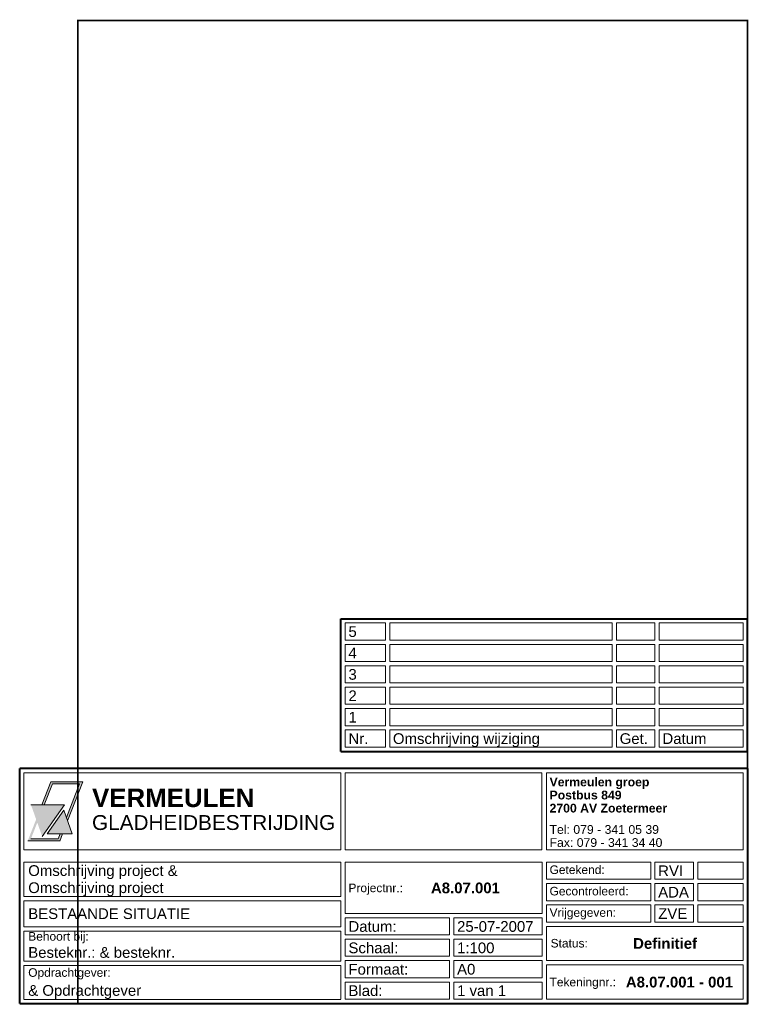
# Paper-space layout 'A4port' of a CAD drawing. Header units: metres. Extents: x -11 to 195, y 5 to 284.
import ezdxf

# ---------------------------------------------------------------- set-up
doc = ezdxf.new("R2010")
doc.units = ezdxf.units.M
doc.layers.get('0').update_dxf_attribs({"lineweight": 0})
doc.layers.add('Kader', color=7, linetype='Continuous', lineweight=0)

# ---------------------------------------------------------------- blocks, each defined once
blk = doc.blocks.new('A$C47E13D41')
h = blk.add_hatch(color=162)
h.paths.add_polyline_path([(11.47, -9.04), (1.99, -9.04), (5.15, -17.98)])
h.paths.add_polyline_path([(5.08, -9.04), (5.75, -9.04), (8.06, -3.16), (15.73, -3.16), (12.03, -12.66), (12.35, -13.56), (16.65, -2.54), (7.63, -2.54)])
h.paths.add_polyline_path([(1.06, -19.27), (10.12, -19.27), (10.92, -17.22), (10.25, -17.22), (9.69, -18.65), (1.98, -18.65), (3.77, -14.08), (3.45, -13.18)])
blk.add_hatch(color=30).paths.add_polyline_path([(6.61, -17.22), (13.65, -17.22), (11.28, -10.56)])
at = {"layer": 'Kader', "color": 162}
for p, q in [((5.08, -9.04), (7.63, -2.54)), ((7.63, -2.54), (16.65, -2.54)), ((12.35, -13.56), (16.65, -2.54)), ((5.75, -9.04), (8.06, -3.16)), ((8.06, -3.16), (15.73, -3.16)), ((12.03, -12.66), (15.73, -3.16)), ((1.99, -9.04), (11.47, -9.04)), ((11.47, -9.04), (5.15, -17.98)), ((1.07, -19.27), (10.12, -19.27)), ((1.98, -18.65), (9.69, -18.65)), ((9.69, -18.65), (10.25, -17.22)), ((10.12, -19.28), (10.92, -17.22))]:
    blk.add_line(p, q, dxfattribs=at)
at = {"layer": 'Kader', "color": 30}
for p, q in [((11.28, -10.56), (6.61, -17.22)), ((13.65, -17.22), (11.28, -10.56)), ((6.61, -17.22), (13.65, -17.22))]:
    blk.add_line(p, q, dxfattribs=at)
at = {"layer": 'Kader', "color": 162, "insert": (19.25, -4.44), "char_height": 5.2342, "width": 61.4748, "attachment_point": 1}
blk.add_mtext('{\\fArial|b1|i0|c0|p34;VERMEULEN}', dxfattribs=at)
at = {"layer": 'Kader', "color": 30, "insert": (19.25, -11.96), "char_height": 4.2, "width": 61.4748, "attachment_point": 1}
blk.add_mtext('{\\fArial|b0|i0|c0|p34;GLADHEIDBESTRIJDING}', dxfattribs=at)

psp = doc.layouts.new('A4port')

# ---------------------------------------------------------------- linework, layer by layer
at = {"const_width": 0.5}
psp.add_lwpolyline([(5.19, 283.28), (194.53, 283.28), (194.53, 5.45), (5.19, 5.45)], close=True, dxfattribs=at)
at = {"layer": 'Kader', "lineweight": 40}
for p, q in [((79.58, 76.69), (79.58, 114.2)), ((79.58, 114.2), (194.53, 114.2)), ((194.53, 76.69), (194.53, 114.2)), ((79.58, 76.69), (194.53, 76.69)), ((-11.28, 5.45), (-11.28, 71.85)), ((194.53, 71.85), (-11.28, 71.85)), ((194.53, 71.85), (194.53, 5.45)), ((-11.28, 5.45), (194.53, 5.45))]:
    psp.add_line(p, q, dxfattribs=at)
at = {"layer": 'Kader'}
for p, q in [((80.79, 112.99), (80.79, 108.15)), ((80.79, 112.99), (92.16, 112.99)), ((92.16, 112.99), (92.16, 108.15)), ((93.37, 112.99), (93.37, 108.15)), ((93.37, 112.99), (156.29, 112.99)), ((156.29, 112.99), (156.29, 108.15)), ((157.5, 112.99), (168.39, 112.99)), ((157.5, 112.99), (157.5, 108.15)), ((168.39, 112.99), (168.39, 108.15)), ((169.6, 112.99), (193.32, 112.99)), ((169.6, 112.99), (169.6, 108.15)), ((169.6, 112.99), (169.6, 108.15)), ((193.32, 112.99), (193.32, 108.15)), ((80.79, 108.15), (92.16, 108.15)), ((80.79, 106.94), (80.79, 102.1)), ((80.79, 106.94), (92.16, 106.94)), ((92.16, 106.94), (92.16, 102.1)), ((93.37, 108.15), (156.29, 108.15)), ((93.37, 106.94), (93.37, 102.1)), ((93.37, 106.94), (156.29, 106.94)), ((156.29, 106.94), (156.29, 102.1)), ((168.39, 108.15), (157.5, 108.15)), ((157.5, 106.94), (168.39, 106.94)), ((157.5, 106.94), (157.5, 102.1)), ((168.39, 106.94), (168.39, 102.1)), ((169.6, 108.15), (193.32, 108.15)), ((169.6, 106.94), (193.32, 106.94)), ((169.6, 106.94), (169.6, 102.1)), ((169.6, 106.94), (169.6, 102.1)), ((193.32, 106.94), (193.32, 102.1)), ((80.79, 102.1), (92.16, 102.1)), ((80.79, 100.89), (80.79, 96.05)), ((80.79, 100.89), (92.16, 100.89)), ((92.16, 100.89), (92.16, 96.05)), ((93.37, 102.1), (156.29, 102.1)), ((93.37, 100.89), (93.37, 96.05)), ((93.37, 100.89), (156.29, 100.89)), ((156.29, 100.89), (156.29, 96.05)), ((168.39, 102.1), (157.5, 102.1)), ((157.5, 100.89), (168.39, 100.89)), ((157.5, 100.89), (157.5, 96.05)), ((168.39, 100.89), (168.39, 96.05)), ((169.6, 102.1), (193.32, 102.1)), ((169.6, 100.89), (193.32, 100.89)), ((169.6, 100.89), (169.6, 96.05)), ((169.6, 100.89), (169.6, 96.05)), ((193.32, 100.89), (193.32, 96.05)), ((80.79, 96.05), (92.16, 96.05)), ((80.79, 94.84), (80.79, 90)), ((80.79, 94.84), (92.16, 94.84)), ((92.16, 94.84), (92.16, 90)), ((93.37, 96.05), (156.29, 96.05)), ((93.37, 94.84), (93.37, 90)), ((93.37, 94.84), (156.29, 94.84)), ((156.29, 94.84), (156.29, 90)), ((168.39, 96.05), (157.5, 96.05)), ((157.5, 94.84), (168.39, 94.84)), ((157.5, 94.84), (157.5, 90)), ((168.39, 94.84), (168.39, 90)), ((169.6, 96.05), (193.32, 96.05)), ((169.6, 94.84), (193.32, 94.84)), ((169.6, 94.84), (169.6, 90)), ((169.6, 94.84), (169.6, 90)), ((193.32, 94.84), (193.32, 90)), ((80.79, 90), (92.16, 90)), ((93.37, 90), (156.29, 90)), ((168.39, 90), (157.5, 90)), ((169.6, 90), (193.32, 90)), ((80.79, 88.79), (80.79, 83.95)), ((80.79, 88.79), (92.16, 88.79)), ((92.16, 88.79), (92.16, 83.95)), ((93.37, 88.79), (93.37, 83.95)), ((93.37, 88.79), (156.29, 88.79)), ((156.29, 88.79), (156.29, 83.95)), ((157.5, 88.79), (168.39, 88.79)), ((157.5, 88.79), (157.5, 83.95)), ((168.39, 88.79), (168.39, 83.95)), ((169.6, 88.79), (193.32, 88.79)), ((169.6, 88.79), (169.6, 83.95)), ((169.6, 88.79), (169.6, 83.95)), ((193.32, 88.79), (193.32, 83.95)), ((80.79, 83.95), (92.16, 83.95)), ((93.37, 83.95), (156.29, 83.95)), ((168.39, 83.95), (157.5, 83.95)), ((169.6, 83.95), (193.32, 83.95)), ((80.79, 82.74), (80.79, 77.9)), ((80.79, 82.74), (92.16, 82.74)), ((92.16, 82.74), (92.16, 77.9)), ((93.37, 82.74), (93.37, 77.9)), ((93.37, 82.74), (156.29, 82.74)), ((156.29, 82.74), (156.29, 77.9)), ((157.5, 82.74), (168.39, 82.74)), ((157.5, 82.74), (157.5, 77.9)), ((168.39, 82.74), (168.39, 77.9)), ((169.6, 82.74), (193.32, 82.74)), ((169.6, 82.74), (169.6, 77.9)), ((169.6, 82.74), (169.6, 77.9)), ((193.32, 82.74), (193.32, 77.9)), ((80.79, 77.9), (92.16, 77.9)), ((93.37, 77.9), (156.29, 77.9)), ((168.39, 77.9), (157.5, 77.9)), ((169.6, 77.9), (193.32, 77.9)), ((-10.07, 48.86), (-10.07, 70.64)), ((79.58, 70.64), (-10.07, 70.64)), ((79.58, 48.86), (79.58, 70.64)), ((136.35, 70.64), (80.79, 70.64)), ((80.79, 48.86), (80.79, 70.64)), ((136.35, 48.86), (136.35, 70.64)), ((193.32, 70.64), (137.66, 70.64)), ((137.66, 48.86), (137.66, 70.64)), ((193.32, 70.64), (193.32, 48.86)), ((79.58, 48.86), (-10.07, 48.86)), ((136.35, 48.86), (80.79, 48.86)), ((193.32, 48.86), (137.66, 48.86)), ((-10.07, 35.7), (-10.07, 45.38)), ((79.58, 45.38), (-10.07, 45.38)), ((79.58, 35.7), (79.58, 45.38)), ((80.79, 45.38), (80.79, 30.86)), ((80.79, 45.38), (136.45, 45.38)), ((136.45, 45.38), (136.45, 30.86)), ((137.66, 45.38), (137.66, 40.54)), ((137.66, 45.38), (167.18, 45.38)), ((167.18, 45.38), (167.18, 40.54)), ((168.39, 45.38), (179.28, 45.38)), ((168.39, 45.38), (168.39, 40.54)), ((179.28, 45.38), (179.28, 40.54)), ((180.49, 45.38), (193.32, 45.38)), ((180.49, 45.38), (180.49, 40.54)), ((193.32, 45.38), (193.32, 40.54)), ((137.66, 40.54), (167.18, 40.54)), ((137.66, 39.33), (137.66, 34.49)), ((137.66, 39.33), (167.18, 39.33)), ((167.18, 39.33), (167.18, 34.49)), ((168.39, 40.54), (179.28, 40.54)), ((168.39, 39.33), (179.28, 39.33)), ((168.39, 39.33), (168.39, 34.49)), ((179.28, 39.33), (179.28, 34.49)), ((180.49, 40.54), (193.32, 40.54)), ((180.49, 39.33), (193.32, 39.33)), ((180.49, 39.33), (180.49, 34.49)), ((193.32, 39.33), (193.32, 34.49)), ((79.58, 35.7), (-10.07, 35.7)), ((-10.07, 27.08), (-10.07, 34.49)), ((79.58, 34.49), (-10.07, 34.49)), ((79.58, 27.08), (79.58, 34.49)), ((137.66, 34.49), (167.18, 34.49)), ((168.39, 34.49), (179.28, 34.49)), ((180.49, 34.49), (193.32, 34.49)), ((80.79, 30.86), (136.45, 30.86)), ((137.66, 33.28), (137.66, 28.44)), ((137.66, 33.28), (167.18, 33.28)), ((167.18, 33.28), (167.18, 28.44)), ((168.39, 33.28), (179.28, 33.28)), ((168.39, 33.28), (168.39, 28.44)), ((179.28, 33.28), (179.28, 28.44)), ((180.49, 33.28), (193.32, 33.28)), ((180.49, 33.28), (180.49, 28.44)), ((193.32, 33.28), (193.32, 28.44)), ((80.79, 29.65), (80.79, 24.81)), ((80.79, 29.65), (110.31, 29.65)), ((110.31, 29.65), (110.31, 24.81)), ((111.52, 29.65), (136.45, 29.65)), ((111.52, 29.65), (111.52, 24.81)), ((136.45, 29.65), (136.45, 24.81)), ((137.66, 28.44), (167.18, 28.44)), ((168.39, 28.44), (179.28, 28.44)), ((180.49, 28.44), (193.32, 28.44)), ((79.58, 27.08), (-10.07, 27.08)), ((-10.07, 17.4), (-10.07, 25.87)), ((79.58, 25.87), (-10.07, 25.87)), ((79.58, 17.4), (79.58, 25.87)), ((137.66, 27.23), (137.66, 17.55)), ((137.66, 27.23), (193.32, 27.23)), ((193.32, 27.23), (193.32, 17.55)), ((80.79, 24.81), (110.31, 24.81)), ((80.79, 23.6), (80.79, 18.76)), ((80.79, 23.6), (110.31, 23.6)), ((110.31, 23.6), (110.31, 18.76)), ((111.52, 24.81), (136.45, 24.81)), ((111.52, 23.6), (136.45, 23.6)), ((111.52, 23.6), (111.52, 18.76)), ((136.45, 23.6), (136.45, 18.76)), ((79.58, 17.4), (-10.07, 17.4)), ((80.79, 18.76), (110.31, 18.76)), ((80.79, 17.55), (80.79, 12.71)), ((80.79, 17.55), (110.31, 17.55)), ((110.31, 17.55), (110.31, 12.71)), ((111.52, 18.76), (136.45, 18.76)), ((111.52, 17.55), (136.45, 17.55)), ((111.52, 17.55), (111.52, 12.71)), ((136.45, 17.55), (136.45, 12.71)), ((137.66, 17.55), (193.32, 17.55)), ((-10.07, 6.66), (-10.07, 16.19)), ((79.58, 16.19), (-10.07, 16.19)), ((79.58, 6.66), (79.58, 16.19)), ((137.66, 16.34), (137.66, 6.66)), ((137.66, 16.34), (193.32, 16.34)), ((193.32, 16.34), (193.32, 6.66)), ((80.79, 12.71), (110.31, 12.71)), ((80.79, 11.5), (80.79, 6.66)), ((80.79, 11.5), (110.31, 11.5)), ((110.31, 11.5), (110.31, 6.66)), ((111.52, 12.71), (136.45, 12.71)), ((111.52, 11.5), (136.45, 11.5)), ((111.52, 11.5), (111.52, 6.66)), ((136.45, 11.5), (136.45, 6.66)), ((79.58, 6.51), (-10.07, 6.51)), ((80.79, 6.66), (110.31, 6.66)), ((111.52, 6.66), (136.45, 6.66)), ((137.66, 6.66), (193.32, 6.66))]:
    psp.add_line(p, q, dxfattribs=at)

# ---------------------------------------------------------------- block references
psp.add_blockref('A$C47E13D41', (-10.07, 70.64))

# ---------------------------------------------------------------- texts
at = {"layer": 'Kader', "attachment_point": 1}
for s, insert, char_height, width in [('{\\fArial|b0|i0|c0|p34;5}', (81.7, 112.07), 3.025, 10.4581), ('{\\fArial|b0|i0|c0|p34;4}', (81.7, 106.02), 3.025, 10.4581), ('{\\fArial|b0|i0|c0|p34;3}', (81.7, 99.97), 3.025, 10.4581), ('{\\fArial|b0|i0|c0|p34;2}', (81.7, 93.92), 3.025, 10.4581), ('{\\fArial|b0|i0|c0|p34;1}', (81.7, 87.87), 3.025, 10.4581), ('{\\fArial|b0|i0|c0|p34;Nr.}', (81.7, 81.82), 3.025, 10.4581), ('{\\fArial|b0|i0|c0|p34;Omschrijving wijziging}', (94.27, 81.82), 3.025, 62.0106), ('{\\fArial|b0|i0|c0|p34;Get.}', (158.4, 81.82), 3.025, 9.9825), ('{\\fArial|b0|i0|c0|p34;Datum}', (170.5, 81.82), 3.025, 24.0269), ('{\\fArial|b1|i0|c0|p34;Vermeulen groep}', (138.57, 69.29), 2.475, 52.6699), ('{\\fArial|b1|i0|c0|p34;Postbus 849}', (138.57, 65.59), 2.475, 52.6699), ('{\\fArial|b1|i0|c0|p34;2700 AV Zoetermeer}', (138.57, 61.89), 2.475, 52.6699), ('{\\fArial|b0|i0|c0|p34;Tel: 079 - 341 05 39}', (138.57, 55.86), 2.475, 52.6699), ('{\\fArial|b0|i0|c0|p34;Fax: 079 - 341 34 40}', (138.57, 52.16), 2.475, 52.6699), ('{\\fArial|b0|i0|c0|p34;Omschrijving project & }', (-8.86, 44.51), 3.025, 74.4509), ('{\\fArial|b0|i0|c0|p34;Getekend:}', (138.57, 44.45), 2.42, 26.9649), ('{\\fArial|b0|i0|c0|p34;RVI}', (169.29, 44.45), 3.025, 9.9825), ('{\\fArial|b0|i0|c0|p34;Omschrijving project}', (-8.86, 39.67), 3.025, 74.4509), ('{\\fArial|b0|i0|c0|p34;Projectnr.:}', (81.7, 39.31), 2.42, 26.9649), ('{\\fArial|b1|i0|c0|p34;A8.07.001}', (105.03, 39.61), 3.025, 29.7813), ('{\\fArial|b0|i0|c0|p34;Gecontroleerd:}', (138.57, 38.4), 2.42, 26.9649), ('{\\fArial|b0|i0|c0|p34;ADA}', (169.29, 38.4), 3.025, 9.9825), ('{\\fArial|b0|i0|c0|p34;BESTAANDE SITUATIE}', (-8.86, 32.33), 3.025, 74.4509), ('{\\fArial|b0|i0|c0|p34;Vrijgegeven:}', (138.57, 32.35), 2.42, 26.9649), ('{\\fArial|b0|i0|c0|p34;ZVE}', (169.29, 32.35), 3.025, 9.9825), ('{\\fArial|b0|i0|c0|p34;Datum:}', (81.7, 28.72), 3.025, 26.9649), ('{\\fArial|b0|i0|c0|p34;25-07-2007}', (112.42, 28.72), 3.025, 24.0269), ('{\\fArial|b0|i0|c0|p34;Behoort bij: }', (-8.86, 25.61), 2.42, 74.4509), ('{\\fArial|b0|i0|c0|p34;Schaal:}', (81.7, 22.67), 3.025, 26.9649), ('{\\fArial|b0|i0|c0|p34;1:100}', (112.42, 22.67), 3.025, 24.0269), ('{\\fArial|b0|i0|c0|p34;Status:}', (138.87, 23.68), 2.42, 26.9649), ('{\\fArial|b1|i0|c0|p34;Definitief}', (162.2, 23.91), 3.025, 29.7813), ('{\\fArial|b0|i0|c0|p34;Besteknr.: & besteknr. }', (-8.86, 21.37), 3.025, 74.4509), ('{\\fArial|b0|i0|c0|p34;Opdrachtgever: }', (-8.86, 15.39), 2.42, 74.4509), ('{\\fArial|b0|i0|c0|p34;Formaat:}', (81.7, 16.62), 3.025, 26.9649), ('{\\fArial|b0|i0|c0|p34;A0}', (112.42, 16.62), 3.025, 24.0269), ('{\\fArial|b0|i0|c0|p34;Tekeningnr.:}', (138.57, 12.69), 2.42, 26.9649), ('{\\fArial|b1|i0|c0|p34;A8.07.001 - 001}', (160.15, 12.99), 3.025, 31.534), ('{\\fArial|b0|i0|c0|p34;& Opdrachtgever}', (-8.86, 10.63), 3.025, 74.4509), ('{\\fArial|b0|i0|c0|p34;Blad:}', (81.7, 10.57), 3.025, 26.9649), ('{\\fArial|b0|i0|c0|p34;1 van 1}', (112.42, 10.57), 3.025, 24.0269)]:
    psp.add_mtext(s, dxfattribs=dict(at, insert=insert, char_height=char_height, width=width))

doc.saveas('drawing.dxf')
